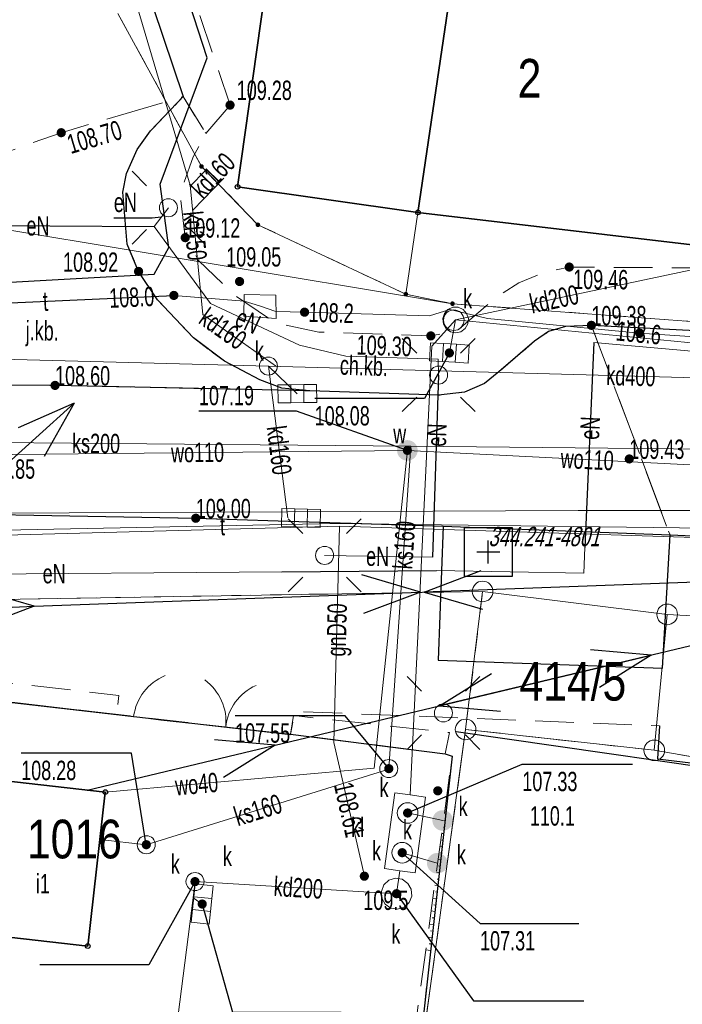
# Model space of a CAD drawing. Header units: inches. Extents: x 6497603 to 6502483, y 5925790 to 5934357.
# Tile 172 of 256: x 6501380 to 6501406, y 5926021 to 5926059. Entities that reach past the tile are written whole.
import ezdxf
from ezdxf.enums import TextEntityAlignment as Align

# ---------------------------------------------------------------- set-up
doc = ezdxf.new("R2010")
doc.units = ezdxf.units.IN
doc.header["$MEASUREMENT"] = 0
for name, pattern in [('1.5_0.75', [2.25, 1.5, -0.75]), ('2.25_0.75', [3, 2.25, -0.75]), ('219-1000', [0, 0]), ('egkk-1000', [3, 2.25, -0.75]), ('egug-1000', [1.5, 0.75, -0.75]), ('otob_1000', [0, 0]), ('otof_1000', [0, 0]), ('suep_nn_1000', [0, 0])]:
    doc.linetypes.add(name, pattern=pattern)
for name, color, linetype in [('000 Inne (niezydentyfikowane)', 7, 'Continuous'), ('202-punkt graniczny', 7, 'Continuous'), ('203-punkt graniczny', 7, 'Continuous'), ('211-numer działki ewidencyjnej', 7, 'Continuous'), ('217-kontur klasyfikacyjny', 7, 'Continuous'), ('218-kontur użytku gruntowego', 7, 'Continuous'), ('219-działka ewidencyjna', 7, 'Continuous'), ('312-budynek ewidencyjny', 7, 'Continuous'), ('312-oznaczenie budynku ewidencyjnego', 7, 'Continuous'), ('312-oznaczenie budynku ewidencyjnego-Atr117', 7, 'Continuous'), ('brama', 7, 'Continuous'), ('chodnik', 7, 'Continuous'), ('chodnik-Atr17', 7, 'Continuous'), ('furtka', 7, 'Continuous'), ('jezdnia', 7, 'Continuous'), ('jezdnia-Atr17', 7, 'Continuous'), ('kanalizacyjne urządzenie techniczne', 7, 'Continuous'), ('kanalizacyjne urządzenie techniczne-Atr17', 7, 'Continuous'), ('komora podziemna', 7, 'Continuous'), ('kratka ściekowa', 7, 'Continuous'), ('krawężnik', 7, 'Continuous'), ('latarnia', 7, 'Continuous'), ('obudowa ochronna przewodu', 7, 'Continuous'), ('ogrodzenie trwałe', 7, 'Continuous'), ('osadnik  szambo', 7, 'Continuous'), ('osadnik  szambo-Atr17', 7, 'Continuous'), ('pikieta naturalna', 7, 'Continuous'), ('pikieta naturalna-Atr2', 7, 'Continuous'), ('pikieta sztuczna', 7, 'Continuous'), ('pikieta sztuczna-Atr2', 7, 'Continuous'), ('przewód elektroenergetyczny niskiego napięcia', 7, 'Continuous'), ('przewód elektroenergetyczny podziemny', 7, 'Continuous'), ('przewód elektroenergetyczny podziemny-Atr1', 7, 'Continuous'), ('przewód gazowy', 7, 'Continuous'), ('przewód gazowy-Atr1', 7, 'Continuous'), ('przewód kanalizacyjny', 7, 'Continuous'), ('przewód kanalizacyjny-Atr1', 7, 'Continuous'), ('przewód telekomunikacyjny podziemny', 7, 'Continuous'), ('przewód telekomunikacyjny podziemny-Atr1', 7, 'Continuous'), ('przewód wodociągowy', 7, 'Continuous'), ('przewód wodociągowy-Atr1', 7, 'Continuous'), ('Punkt budynku', 7, 'Continuous'), ('rzędna', 7, 'Continuous'), ('rzędna-Atr2', 7, 'Continuous'), ('rzędna-Atr3', 7, 'Continuous'), ('skarpa nieumocniona', 7, 'Continuous'), ('studnia kanalizacyjna', 7, 'Continuous'), ('studnia kanalizacyjna-Atr17', 7, 'Continuous'), ('Szczegółowa osnowa geodezyjna pozioma', 7, 'Continuous'), ('Szczegółowa osnowa geodezyjna pozioma-Atr103', 7, 'Continuous'), ('trawnik', 7, 'Continuous'), ('właz do komory lub kanału - okrągły', 7, 'Continuous'), ('właz do komory lub kanału - okrągły-Atr17', 7, 'Continuous'), ('zasuwa lub zawór', 7, 'Continuous'), ('zasuwa lub zawór-Atr17', 7, 'Continuous')]:
    doc.layers.add(name, color=color, linetype=linetype)
doc.styles.get("Standard").update_dxf_attribs({"font": 'arial.ttf'})
doc.linetypes.add('902-1000', pattern='A,5,0,[1,ksztalty.shx,S=1,R=0,X=0,Y=0],5', length=10)

# ---------------------------------------------------------------- blocks, each defined once
blk = doc.blocks.new('202')
at = {"color": 0, "linetype": 'Continuous', "lineweight": 0}
blk.add_circle((0, 0), 0.4, dxfattribs=at)
blk = doc.blocks.new('203')
at = {"linetype": 'Continuous', "lineweight": 0}
h = blk.add_hatch(color=0, dxfattribs=at)
edge = h.paths.add_edge_path()
edge.add_arc((0, 0), 0.09, 0, 360)
blk = doc.blocks.new('PUNKTBUD')
at = {"color": 0}
blk.add_circle((0, 0), 0.09, dxfattribs=at)
blk = doc.blocks.new('OSSP')
at = {"color": 0}
for p, q in [((-0.939, 0.938), (-0.939, -0.938)), ((-0.939, 0.938), (-0.939, -0.938)), ((0.936, 0.938), (-0.939, 0.938)), ((0.936, 0.938), (-0.939, 0.938)), ((0.936, -0.938), (0.936, 0.938)), ((0.936, -0.938), (0.936, 0.938)), ((0, -0.45), (0, 0.45)), ((0, -0.45), (0, 0.45)), ((0.45, 0), (-0.45, 0)), ((0.45, 0), (-0.45, 0)), ((-0.939, -0.938), (0.936, -0.938)), ((-0.939, -0.938), (0.936, -0.938))]:
    blk.add_line(p, q, dxfattribs=at)
blk = doc.blocks.new('PW01')
at = {"linetype": 'Continuous', "lineweight": 13}
h = blk.add_hatch(color=0, dxfattribs=at)
edge = h.paths.add_edge_path()
edge.add_arc((0, 0), 0.18, 0, 360)
blk = doc.blocks.new('US15')
at = {"color": 0, "linetype": 'Continuous', "lineweight": 13}
blk.add_circle((0, 0), 0.35, dxfattribs=at)
blk = doc.blocks.new('US22')
at = {"color": 0, "linetype": 'Continuous', "lineweight": 0}
blk.add_circle((0, 0), 0.4, dxfattribs=at)
blk = doc.blocks.new('US25')
at = {"linetype": 'Continuous', "lineweight": 13}
h = blk.add_hatch(color=0, dxfattribs=at)
edge = h.paths.add_edge_path()
edge.add_arc((0, 0), 0.4, 0, 360)
blk = doc.blocks.new('US05')
at = {"color": 0, "linetype": 'Continuous', "lineweight": 13}
for p, q in [((-0.75, -0.35), (-0.75, 0.35)), ((-0.75, 0.35), (-0.25, 0.35)), ((-0.25, -0.35), (-0.25, 0.35)), ((-0.25, 0.35), (0.25, 0.35)), ((0.25, -0.35), (0.25, 0.35)), ((0.25, 0.35), (0.75, 0.35)), ((0.75, -0.35), (0.75, 0.35)), ((-0.75, -0.35), (-0.25, -0.35)), ((-0.25, -0.35), (0.25, -0.35)), ((0.25, -0.35), (0.75, -0.35))]:
    blk.add_line(p, q, dxfattribs=at)
blk = doc.blocks.new('SM01')
at = {"color": 0, "linetype": 'Continuous', "lineweight": 13}
for p, q in [((-0.848, 0.848), (-1.414, 1.414)), ((0.849, 0.848), (1.414, 1.414)), ((-0.848, -0.849), (-1.414, -1.414)), ((0.849, -0.849), (1.414, -1.414))]:
    blk.add_line(p, q, dxfattribs=at)
blk.add_circle((0, 0), 0.35, dxfattribs=at)
blk = doc.blocks.new('OK04')
at = {"color": 0, "linetype": 'Continuous', "lineweight": 0}
blk.add_arc((2, 0), 2, 120, 180, dxfattribs=at)
blk = doc.blocks.new('OK02')
at = {"color": 0, "linetype": 'Continuous', "lineweight": 0}
for centre, start, end in [((-2, 0), 0, 60), ((2, 0), 120, 180)]:
    blk.add_arc(centre, 2, start, end, dxfattribs=at)
blk = doc.blocks.new('SUEP1')
at = {"color": 0, "linetype": 'Continuous'}
for p, q in [((7.5, 0), (5.25, 0.75)), ((22.5, 0), (20.25, 0.75)), ((0, 0), (7.5, 0)), ((7.5, 0), (5.25, -0.75)), ((7.5, 0), (22.5, 0)), ((22.5, 0), (20.25, -0.75))]:
    blk.add_line(p, q, dxfattribs=at)

msp = doc.modelspace()

# ---------------------------------------------------------------- linework, layer by layer
at = {"layer": '000 Inne (niezydentyfikowane)', "color": 7, "linetype": 'Continuous', "lineweight": 18, "flags": 128}
for points in [[(6501396.79, 5926030.27), (6501396.78, 5926030.27)], [(6501396.77, 5926030.02), (6501396.76, 5926030.02)], [(6501396.71, 5926029.52), (6501396.7, 5926029.52)], [(6501396.74, 5926029.77), (6501396.71, 5926029.77)], [(6501396.68, 5926029.27), (6501396.65, 5926029.27)], [(6501396.63, 5926028.76), (6501396.58, 5926028.77)], [(6501396.66, 5926029.02), (6501396.63, 5926029.02)], [(6501396.6, 5926028.51), (6501396.57, 5926028.52)], [(6501396.57, 5926028.26), (6501396.51, 5926028.27)], [(6501396.54, 5926028.01), (6501396.51, 5926028.01)], [(6501396.52, 5926027.76), (6501396.44, 5926027.77)], [(6501396.46, 5926027.25), (6501396.37, 5926027.26)], [(6501396.49, 5926027.51), (6501396.45, 5926027.51)], [(6501396.43, 5926027), (6501396.38, 5926027.01)], [(6501396.4, 5926026.75), (6501396.3, 5926026.76)], [(6501396.38, 5926026.5), (6501396.32, 5926026.51)], [(6501396.35, 5926026.25), (6501396.24, 5926026.26)], [(6501396.29, 5926025.74), (6501396.17, 5926025.76)], [(6501396.32, 5926026), (6501396.26, 5926026)], [(6501396.26, 5926025.49), (6501396.2, 5926025.5)], [(6501396.24, 5926025.24), (6501396.1, 5926025.26)], [(6501396.21, 5926024.99), (6501396.14, 5926025)], [(6501396.18, 5926024.74), (6501396.03, 5926024.76)], [(6501396.12, 5926024.24), (6501395.96, 5926024.25)], [(6501396.15, 5926024.49), (6501396.07, 5926024.5)], [(6501396.07, 5926023.73), (6501395.89, 5926023.75)], [(6501396.1, 5926023.98), (6501396.01, 5926023.99)], [(6501396.04, 5926023.48), (6501395.95, 5926023.49)], [(6501396.01, 5926023.23), (6501395.83, 5926023.25)]]:
    msp.add_lwpolyline(points, dxfattribs=at)
at = {"layer": '217-kontur klasyfikacyjny', "color": 3, "linetype": 'egkk-1000', "lineweight": 18, "flags": 128}
for points in [[(6501397.37, 5926031.8), (6501395.23, 5926016.18)], [(6501404.69, 5926030.99), (6501397.37, 5926031.8)], [(6501410.81, 5926029.93), (6501404.69, 5926030.99)]]:
    msp.add_lwpolyline(points, dxfattribs=at)
at = {"layer": '218-kontur użytku gruntowego', "color": 3, "linetype": 'egug-1000', "lineweight": 18, "flags": 128}
for points in [[(6501383.88, 5926059.56), (6501387.12, 5926053.63)], [(6501387.12, 5926053.63), (6501389.31, 5926051.37)], [(6501389.31, 5926051.37), (6501395.05, 5926048.68)], [(6501395.05, 5926048.68), (6501396.86, 5926048.31)], [(6501396.86, 5926048.31), (6501417.12, 5926046.8)], [(6501398.03, 5926037.15), (6501375.39, 5926036.78)], [(6501397.37, 5926031.8), (6501398.03, 5926037.15)], [(6501395.23, 5926016.18), (6501397.37, 5926031.8)], [(6501404.69, 5926030.99), (6501397.37, 5926031.8)], [(6501410.81, 5926029.93), (6501404.69, 5926030.99)]]:
    msp.add_lwpolyline(points, dxfattribs=at)
at = {"layer": '219-działka ewidencyjna', "color": 3, "linetype": '219-1000', "lineweight": 18, "flags": 128}
for points in [[(6501401.74, 5926094.15), (6501395.05, 5926048.68)], [(6501383.88, 5926059.56), (6501387.12, 5926053.63)], [(6501387.12, 5926053.63), (6501389.31, 5926051.37)], [(6501376.96, 5926051.61), (6501396.86, 5926048.31)], [(6501395.05, 5926048.68), (6501389.31, 5926051.37)], [(6501395.05, 5926048.68), (6501396.86, 5926048.31)], [(6501417.12, 5926046.8), (6501396.86, 5926048.31)], [(6501398.03, 5926037.15), (6501375.39, 5926036.78)], [(6501398.03, 5926037.15), (6501397.37, 5926031.8)], [(6501405.19, 5926036.26), (6501398.03, 5926037.15)], [(6501405.19, 5926036.26), (6501404.69, 5926030.99)], [(6501405.19, 5926036.26), (6501411.54, 5926035.92)], [(6501397.37, 5926031.8), (6501389.07, 5925971.09)], [(6501404.69, 5926030.99), (6501397.37, 5926031.8)], [(6501404.69, 5926030.99), (6501410.81, 5926029.93)]]:
    msp.add_lwpolyline(points, dxfattribs=at)
at = {"layer": '312-budynek ewidencyjny', "color": 7, "linetype": 'Continuous', "lineweight": 35, "flags": 128}
for points in [[(6501388.52, 5926052.84), (6501391.97, 5926077.31)], [(6501399.12, 5926076.3), (6501395.52, 5926051.85)], [(6501395.52, 5926051.85), (6501399.12, 5926076.3)], [(6501395.52, 5926051.85), (6501388.52, 5926052.84)], [(6501406.38, 5926050.56), (6501395.52, 5926051.85)], [(6501379.41, 5926029.82), (6501383.39, 5926029.37)], [(6501383.39, 5926029.37), (6501382.71, 5926023.4)], [(6501382.71, 5926023.4), (6501378.73, 5926023.85)]]:
    msp.add_lwpolyline(points, dxfattribs=at)
at = {"layer": 'brama', "color": 7, "linetype": 'otob_1000', "lineweight": 18, "flags": 128}
for points in [[(6501385.55, 5926032.16), (6501390.57, 5926031.62)], [(6501410.67, 5926029.75), (6501404.74, 5926030.6)]]:
    msp.add_lwpolyline(points, dxfattribs=at)
at = {"layer": 'chodnik', "color": 7, "linetype": '1.5_0.75', "lineweight": 18, "flags": 128}
for points in [[(6501388.23, 5926056.01), (6501387.29, 5926054.91), (6501386.41, 5926056.34), (6501382.13, 5926069.05), (6501373.3, 5926095.29), (6501369.6, 5926095.87), (6501369.27, 5926096.82), (6501369.54, 5926097.49), (6501370.28, 5926098.56), (6501380.13, 5926096.84), (6501380.63, 5926096.53), (6501377.47, 5926094.79), (6501376.47, 5926094.63), (6501375.8, 5926093.95), (6501375.7, 5926093.21), (6501380.32, 5926079.5), (6501380.77, 5926078.17)], [(6501386.41, 5926056.34), (6501387.29, 5926054.91), (6501386.8, 5926054.01), (6501386.29, 5926052.59), (6501386.49, 5926050.87), (6501387.01, 5926049.99), (6501388.42, 5926048.62), (6501389.96, 5926047.58), (6501391.67, 5926047.21), (6501396.02, 5926047.06), (6501397.05, 5926047.27), (6501398.61, 5926048.59), (6501399.44, 5926049.12), (6501400.39, 5926049.51), (6501401.39, 5926049.73), (6501411.65, 5926049.66), (6501434.76, 5926047.89), (6501448.78, 5926045.87), (6501454.72, 5926044.94), (6501455.59, 5926042.96), (6501447.98, 5926043.79), (6501439.02, 5926044.64), (6501422.08, 5926045.91), (6501421.14, 5926046.29), (6501420.44, 5926046.53), (6501402.25, 5926047.47), (6501401.24, 5926047.42), (6501400.59, 5926047.23), (6501400.04, 5926046.85), (6501398.66, 5926045.67), (6501398.1, 5926045.22), (6501397.32, 5926044.88), (6501396.32, 5926044.76), (6501391.33, 5926044.93), (6501390.24, 5926045.03), (6501389.38, 5926045.36), (6501388.01, 5926046.08), (6501386.81, 5926046.98), (6501385.42, 5926048.46), (6501384.68, 5926049.56), (6501384.24, 5926050.62), (6501384.07, 5926052.63), (6501384.21, 5926053.36), (6501384.62, 5926054.29), (6501385.14, 5926055.01)], [(6501247.25, 5926050.18), (6501263.2, 5926048.84), (6501278.11, 5926047.34), (6501296, 5926045.31), (6501303, 5926044.46), (6501322.88, 5926042.17), (6501330.33, 5926041.36), (6501335.32, 5926040.85), (6501340.29, 5926040.49), (6501343.22, 5926040.32), (6501346.23, 5926040.21), (6501350.24, 5926040.12), (6501352.88, 5926040.08), (6501360.88, 5926040.19), (6501372.91, 5926040.25), (6501386.9, 5926039.99), (6501396.5, 5926039.68), (6501405.3, 5926039.34), (6501412.35, 5926039.04), (6501410.65, 5926037.74), (6501427.21, 5926036.09), (6501441.12, 5926034.7), (6501449.07, 5926033.87), (6501453.69, 5926033.35), (6501453.75, 5926034.06), (6501452.43, 5926035.75), (6501455.42, 5926035.48), (6501460.6, 5926034.87), (6501459.04, 5926033.55), (6501466.48, 5926032.66), (6501465.23, 5926034.3), (6501475.2, 5926033.14), (6501475.13, 5926032.43), (6501475.98, 5926032.29), (6501476.96, 5926031.94), (6501480.24, 5926031), (6501480.88, 5926030.82), (6501482, 5926030.59), (6501499.78, 5926028.37), (6501507.4, 5926027.44), (6501506.15, 5926029.43), (6501514.36, 5926028.5), (6501512.82, 5926026.8), (6501527.38, 5926025.01), (6501527.2, 5926022.88), (6501512.54, 5926024.69), (6501512.47, 5926023.71), (6501505.98, 5926024.34), (6501506.14, 5926025.89), (6501500.03, 5926026.67), (6501499.96, 5926025.66), (6501497.63, 5926025.88), (6501497.71, 5926026.96), (6501481.26, 5926029.02), (6501480.73, 5926029.09), (6501480.24, 5926029.2), (6501476.45, 5926030.36), (6501476.44, 5926030.08), (6501475.02, 5926030.35), (6501475.03, 5926030.82), (6501473.56, 5926030.95), (6501473.31, 5926029.37), (6501466.35, 5926030.09), (6501466.44, 5926030.94), (6501458.57, 5926031.92), (6501457.97, 5926027.02), (6501453.26, 5926027.63), (6501453.65, 5926031.49), (6501453.68, 5926031.75), (6501448.9, 5926032.31), (6501440.84, 5926033.08), (6501427.67, 5926034.36), (6501413.66, 5926035.74), (6501413.65, 5926035.66), (6501411.6, 5926035.82), (6501410.85, 5926029.94), (6501404.82, 5926030.66), (6501404.89, 5926031.94), (6501390.75, 5926032.5), (6501390.58, 5926031.61), (6501376.05, 5926033.27), (6501376.06, 5926037.95), (6501372.7, 5926038), (6501351.36, 5926037.87), (6501351.36, 5926038.32), (6501340.26, 5926038.72), (6501329.38, 5926039.03), (6501323.65, 5926039.37), (6501312.4, 5926040.5), (6501312.43, 5926040.92), (6501302.02, 5926042.46), (6501297.11, 5926043.22), (6501276.95, 5926045.65), (6501264.04, 5926047), (6501249.82, 5926048.37), (6501247.03, 5926048.39)]]:
    msp.add_lwpolyline(points, close=True, dxfattribs=at)
at = {"layer": 'furtka', "color": 7, "linetype": 'otof_1000', "lineweight": 18, "flags": 128}
msp.add_lwpolyline([(6501384.49, 5926032.3), (6501385.55, 5926032.16)], dxfattribs=at)
at = {"layer": 'jezdnia', "color": 7, "linetype": '2.25_0.75', "lineweight": 18, "flags": 128}
for points in [[(6501253.74, 5926055.56), (6501268.4, 5926053.5), (6501270.83, 5926053.13), (6501273.83, 5926052.82), (6501283.52, 5926051.72), (6501289.87, 5926050.98), (6501302.63, 5926049.51), (6501318.53, 5926047.68), (6501325.18, 5926046.9), (6501329.51, 5926046.39), (6501338.51, 5926045.59), (6501343.51, 5926045.32), (6501347.53, 5926045.21), (6501353.5, 5926045.16), (6501359.53, 5926045.15), (6501371.4, 5926045.18), (6501381.44, 5926045.14), (6501391.33, 5926044.93), (6501396.32, 5926044.76), (6501397.32, 5926044.88), (6501398.1, 5926045.22), (6501398.66, 5926045.67), (6501400.04, 5926046.85), (6501400.59, 5926047.23), (6501401.24, 5926047.42), (6501402.25, 5926047.47), (6501405.3, 5926039.34), (6501396.5, 5926039.68), (6501386.9, 5926039.99), (6501372.91, 5926040.25), (6501360.88, 5926040.19), (6501352.88, 5926040.08), (6501350.24, 5926040.12), (6501346.23, 5926040.21), (6501343.22, 5926040.32), (6501340.29, 5926040.49), (6501335.32, 5926040.85), (6501330.33, 5926041.36), (6501322.88, 5926042.17), (6501303, 5926044.46), (6501296, 5926045.31), (6501278.11, 5926047.34), (6501263.2, 5926048.84), (6501247.25, 5926050.18), (6501247.32, 5926053.12), (6501247.78, 5926056.32)], [(6501377.77, 5926053.55), (6501381.68, 5926054.94), (6501386.41, 5926056.34), (6501385.14, 5926055.01), (6501384.62, 5926054.29), (6501384.21, 5926053.36), (6501384.07, 5926052.63), (6501384.24, 5926050.62), (6501384.68, 5926049.56), (6501385.42, 5926048.46), (6501386.81, 5926046.98), (6501388.01, 5926046.08), (6501389.38, 5926045.36), (6501390.24, 5926045.03), (6501391.33, 5926044.93), (6501381.44, 5926045.14), (6501371.4, 5926045.18), (6501372.31, 5926045.29), (6501373.35, 5926045.62), (6501374.19, 5926045.95), (6501374.92, 5926046.38), (6501375.74, 5926046.99), (6501376.49, 5926047.87), (6501377.04, 5926048.76), (6501377.45, 5926049.69), (6501377.76, 5926050.67), (6501377.83, 5926051.72), (6501377.84, 5926052.68)], [(6501420.44, 5926046.53), (6501421.14, 5926046.29), (6501422.08, 5926045.91), (6501439.02, 5926044.64), (6501447.98, 5926043.79), (6501455.59, 5926042.96), (6501474.4, 5926040.67), (6501475.09, 5926040.47), (6501475.46, 5926040.19), (6501475.74, 5926039.79), (6501476.14, 5926038.86), (6501476.44, 5926038.42), (6501476.88, 5926038.07), (6501477.38, 5926037.87), (6501478.23, 5926037.78), (6501477.95, 5926035.47), (6501477.57, 5926032.83), (6501475.2, 5926033.14), (6501465.23, 5926034.3), (6501460.6, 5926034.87), (6501455.42, 5926035.48), (6501452.43, 5926035.75), (6501437.53, 5926037.21), (6501430.04, 5926037.84), (6501423.05, 5926038.37), (6501417.08, 5926038.76), (6501412.35, 5926039.04), (6501405.3, 5926039.34), (6501402.25, 5926047.47)]]:
    msp.add_lwpolyline(points, close=True, dxfattribs=at)
at = {"layer": 'komora podziemna', "color": 30, "linetype": 'Continuous', "lineweight": 18, "flags": 128}
msp.add_lwpolyline([(6501388.78, 5926048.66), (6501390, 5926048.64), (6501390.02, 5926047.74), (6501388.76, 5926047.82)], close=True, dxfattribs=at)
at = {"layer": 'komora podziemna', "color": 34, "linetype": 'Continuous', "lineweight": 18, "flags": 128}
msp.add_lwpolyline([(6501396.61, 5926047.34), (6501396.51, 5926047.52), (6501396.48, 5926047.73), (6501396.55, 5926047.93), (6501396.68, 5926048.08), (6501396.87, 5926048.17), (6501397.08, 5926048.17), (6501397.27, 5926048.09), (6501397.41, 5926047.93), (6501397.48, 5926047.74), (6501397.46, 5926047.53), (6501397.35, 5926047.35), (6501397.19, 5926047.22), (6501396.98, 5926047.18), (6501396.78, 5926047.22)], close=True, dxfattribs=at)
at = {"layer": 'krawężnik', "color": 7, "linetype": 'Continuous', "lineweight": 25, "flags": 128}
for points in [[(6501374.7, 5926100.07), (6501373.13, 5926100.32), (6501371.39, 5926099.72), (6501370.28, 5926098.56), (6501369.54, 5926097.49), (6501369.27, 5926096.82), (6501369.6, 5926095.87), (6501373.3, 5926095.29), (6501382.13, 5926069.05), (6501386.41, 5926056.34)], [(6501391.33, 5926044.93), (6501390.24, 5926045.03), (6501389.38, 5926045.36), (6501388.01, 5926046.08), (6501386.81, 5926046.98), (6501385.42, 5926048.46), (6501384.68, 5926049.56), (6501384.24, 5926050.62), (6501384.07, 5926052.63), (6501384.21, 5926053.36), (6501384.62, 5926054.29), (6501385.14, 5926055.01), (6501386.41, 5926056.34)], [(6501420.44, 5926046.53), (6501402.25, 5926047.47), (6501401.24, 5926047.42), (6501400.59, 5926047.23), (6501400.04, 5926046.85), (6501398.66, 5926045.67), (6501398.1, 5926045.22), (6501397.32, 5926044.88), (6501396.32, 5926044.76), (6501391.33, 5926044.93), (6501381.44, 5926045.14), (6501371.4, 5926045.18), (6501359.53, 5926045.15), (6501353.5, 5926045.16), (6501347.53, 5926045.21), (6501343.51, 5926045.32), (6501338.51, 5926045.59), (6501329.51, 5926046.39), (6501325.18, 5926046.9), (6501318.53, 5926047.68), (6501302.63, 5926049.51)], [(6501303, 5926044.46), (6501322.88, 5926042.17), (6501330.33, 5926041.36), (6501335.32, 5926040.85), (6501340.29, 5926040.49), (6501343.22, 5926040.32), (6501346.23, 5926040.21), (6501350.24, 5926040.12), (6501352.88, 5926040.08), (6501360.88, 5926040.19), (6501372.91, 5926040.25), (6501386.9, 5926039.99), (6501396.5, 5926039.68), (6501405.3, 5926039.34), (6501412.35, 5926039.04), (6501417.08, 5926038.76), (6501423.05, 5926038.37), (6501430.04, 5926037.84), (6501437.53, 5926037.21), (6501452.43, 5926035.75), (6501455.42, 5926035.48), (6501460.6, 5926034.87), (6501465.23, 5926034.3), (6501475.2, 5926033.14)], [(6501396.5, 5926039.68), (6501396.3, 5926034.49), (6501405.01, 5926034.17), (6501405.3, 5926039.34)], [(6501376.06, 5926037.95), (6501376.05, 5926033.27), (6501390.58, 5926031.61)], [(6501404.89, 5926031.94), (6501404.82, 5926030.66), (6501410.85, 5926029.94), (6501411.6, 5926035.82), (6501413.65, 5926035.66)]]:
    msp.add_lwpolyline(points, dxfattribs=at)
at = {"layer": 'obudowa ochronna przewodu', "color": 7, "linetype": 'Continuous', "lineweight": 25, "flags": 128}
for points in [[(6501375.74, 5926048.93), (6501385.28, 5926049.45), (6501385.86, 5926050.49), (6501385.52, 5926052.95), (6501387.34, 5926057.84), (6501381.25, 5926076.59), (6501379.7, 5926078.8), (6501375.25, 5926093.32), (6501370.99, 5926097.97), (6501360.79, 5926099.15), (6501359.27, 5926100.69)], [(6501377.18, 5926051.35), (6501385.28, 5926051.3)], [(6501376.53, 5926048.2), (6501386.05, 5926048.63)], [(6501402.34, 5926046.8), (6501401.99, 5926038.86)], [(6501396.32, 5926045.54), (6501396.09, 5926038.48)], [(6501390.24, 5926037.91), (6501396.24, 5926037.96)]]:
    msp.add_lwpolyline(points, dxfattribs=at)
at = {"layer": 'ogrodzenie trwałe', "color": 7, "linetype": '902-1000', "lineweight": 25, "flags": 128}
for points in [[(6501397, 5926031.72), (6501410.67, 5926029.75), (6501411.35, 5926035.57)], [(6501374.56, 5926022.85), (6501374.88, 5926025.07), (6501375.81, 5926033.32), (6501383.83, 5926032.38), (6501384.49, 5926032.3)], [(6501390.57, 5926031.62), (6501396.58, 5926030.85), (6501396.85, 5926030.77), (6501395.23, 5926016.18)]]:
    msp.add_lwpolyline(points, dxfattribs=at)
at = {"layer": 'osadnik  szambo', "color": 34, "linetype": 'Continuous', "lineweight": 18, "flags": 128}
msp.add_lwpolyline([(6501394.62, 5926029.34), (6501395.22, 5926029.26), (6501395.81, 5926029.17), (6501395.41, 5926026.24), (6501394.82, 5926026.32), (6501394.22, 5926026.41)], close=True, dxfattribs=at)
at = {"layer": 'przewód elektroenergetyczny niskiego napięcia', "color": 1, "linetype": 'suep_nn_1000', "lineweight": 18, "flags": 128}
for points in [[(6501418.24, 5926037.95), (6501373.14, 5926036.3)], [(6501418.24, 5926037.95), (6501382.69, 5926029.45)]]:
    msp.add_lwpolyline(points, dxfattribs=at)
at = {"layer": 'przewód elektroenergetyczny podziemny', "color": 1, "linetype": 'Continuous', "lineweight": 18, "flags": 128}
for points in [[(6501385.28, 5926051.3), (6501385.84, 5926052.03)], [(6501373.14, 5926036.3), (6501373.47, 5926037.96), (6501373.3, 5926047.31), (6501373.33, 5926048.42), (6501373.61, 5926049.02), (6501377.18, 5926051.35), (6501385.28, 5926051.3), (6501387.47, 5926048.32), (6501390.92, 5926046.7), (6501392.72, 5926046.28), (6501396.31, 5926046.16), (6501396.32, 5926045.54), (6501396.09, 5926038.48), (6501391.9, 5926038.55)], [(6501479.39, 5926038.73), (6501463.71, 5926040.67), (6501439.63, 5926043.56), (6501437.64, 5926043.8), (6501435.65, 5926043.98), (6501420.23, 5926045.39), (6501413.25, 5926045.93), (6501406.29, 5926046.46), (6501402.34, 5926046.8), (6501401.99, 5926038.86), (6501401.95, 5926037.86), (6501396.24, 5926037.96), (6501390.24, 5926037.91), (6501376.99, 5926037.81), (6501376.49, 5926037.81), (6501375.99, 5926037.81), (6501372.41, 5926037.79), (6501371.77, 5926036.11), (6501372.64, 5926035.88), (6501373.14, 5926036.3)]]:
    msp.add_lwpolyline(points, dxfattribs=at)
at = {"layer": 'przewód elektroenergetyczny podziemny-Atr1', "color": 1, "flags": 128}
msp.add_lwpolyline([(6501385.56, 5926051.67), (6501385.21, 5926051.63), (6501383.722, 5926051.63)], dxfattribs=at)
at = {"layer": 'przewód gazowy', "color": 40, "linetype": 'Continuous', "lineweight": 18, "flags": 128}
for points in [[(6501226.83, 5926058.31), (6501237.39, 5926057.1), (6501242.05, 5926056.57), (6501253.21, 5926055.29), (6501271.41, 5926053.42), (6501300.36, 5926049.47), (6501304.74, 5926048.72), (6501319.82, 5926047.3), (6501328.49, 5926046.57), (6501348.64, 5926045.34), (6501357.32, 5926045), (6501357.1, 5926039.26), (6501370.86, 5926039.1), (6501392.47, 5926039.68), (6501413.55, 5926039.01), (6501420.01, 5926038.6), (6501453.34, 5926034.79), (6501476.82, 5926032.96)], [(6501392.47, 5926039.68), (6501392.26, 5926031.29), (6501393.44, 5926026.11)]]:
    msp.add_lwpolyline(points, dxfattribs=at)
at = {"layer": 'przewód kanalizacyjny', "color": 34, "linetype": 'Continuous', "lineweight": 18, "flags": 128}
for points in [[(6501386.68, 5926052.9), (6501380.85, 5926072.57)], [(6501224.04, 5926054.21), (6501247.45, 5926052.3), (6501253.93, 5926051.78), (6501283.04, 5926049.44), (6501299.54, 5926047.61), (6501302.72, 5926047.26), (6501319.57, 5926045.39), (6501325.38, 5926044.75), (6501338.44, 5926043.3), (6501350.84, 5926043.19), (6501362.54, 5926043.08), (6501367.44, 5926043.03), (6501395.24, 5926042.78), (6501406.71, 5926042.67), (6501414.47, 5926041.91), (6501442.29, 5926039.21), (6501465.79, 5926036.92)], [(6501387.99, 5926053.18), (6501386.78, 5926051.93)], [(6501387.18, 5926047.89), (6501386.68, 5926052.9)], [(6501407.43, 5926049.89), (6501396.98, 5926047.68)], [(6501387.18, 5926047.89), (6501390.03, 5926045.88)], [(6501396.98, 5926047.68), (6501396.06, 5926046.66), (6501395.22, 5926029.26)], [(6501396.98, 5926047.68), (6501396.74, 5926046.4)], [(6501463.79, 5926041.17), (6501396.98, 5926047.68)], [(6501346.33, 5926047.02), (6501389.72, 5926045.89)], [(6501389.72, 5926045.89), (6501390.47, 5926040.01)], [(6501389.72, 5926045.89), (6501390.84, 5926044.82)], [(6501389.72, 5926045.89), (6501414.84, 5926045.2)], [(6501394.39, 5926030.28), (6501395.24, 5926042.78)], [(6501394.39, 5926030.26), (6501384.98, 5926027.33)], [(6501396.48, 5926028.27), (6501395.12, 5926028.56)], [(6501384.98, 5926027.33), (6501383.18, 5926027.53)], [(6501396.27, 5926026.61), (6501394.91, 5926027.02)], [(6501394.82, 5926026.32), (6501394.69, 5926025.43)], [(6501394.69, 5926025.43), (6501386.87, 5926025.9), (6501386.8, 5926025.27)], [(6501386.8, 5926025.27), (6501385.63, 5926016.2)], [(6501387.15, 5926025.03), (6501386.8, 5926025.27)]]:
    msp.add_lwpolyline(points, dxfattribs=at)
at = {"layer": 'przewód telekomunikacyjny podziemny', "color": 30, "linetype": 'Continuous', "lineweight": 18, "flags": 128}
for points in [[(6501308.14, 5926042.61), (6501318.23, 5926041.53), (6501329.88, 5926040.65), (6501344.04, 5926039.72), (6501353.96, 5926039.55), (6501355.74, 5926047.85), (6501361.59, 5926047.97), (6501365.09, 5926047.73), (6501376.53, 5926048.2), (6501386.05, 5926048.63), (6501388.78, 5926048.41), (6501389.37, 5926048.22), (6501390.01, 5926048.01), (6501391.12, 5926047.98), (6501395.97, 5926047.84), (6501396.76, 5926048.09), (6501398.22, 5926047.73), (6501404.12, 5926047.17), (6501411.75, 5926046.66)], [(6501494.7, 5926030.43), (6501479.99, 5926031.91), (6501453.4, 5926035.27), (6501452.7, 5926032.04), (6501411.52, 5926036.41), (6501411.83, 5926039.54), (6501392.33, 5926039.79), (6501376.23, 5926039.46)]]:
    msp.add_lwpolyline(points, dxfattribs=at)
at = {"layer": 'przewód wodociągowy', "color": 5, "linetype": 'Continuous', "lineweight": 18, "flags": 128}
for points in [[(6501395.11, 5926042.62), (6501368.26, 5926042.35), (6501362.95, 5926042.5), (6501351.3, 5926042.66), (6501338.29, 5926042.66), (6501326, 5926044.02), (6501318.9, 5926044.79), (6501302.11, 5926046.77), (6501299.47, 5926047.15), (6501283.81, 5926049.13), (6501262.04, 5926051.29), (6501246.41, 5926052.48), (6501242.34, 5926052.68), (6501224, 5926053.56), (6501222.56, 5926053.91)], [(6501221.47, 5926050.28), (6501243.38, 5926050.49), (6501269.69, 5926049.5), (6501273.38, 5926049.22), (6501303.02, 5926044.19), (6501356.59, 5926040.08), (6501401.74, 5926040.29), (6501416.39, 5926040.29), (6501459.88, 5926035.4), (6501484.3, 5926032.65)], [(6501395.11, 5926042.62), (6501393.82, 5926030.3), (6501383.39, 5926029.37)], [(6501395.11, 5926042.62), (6501406.6, 5926042.04), (6501414.73, 5926041.94), (6501460.43, 5926037.3), (6501474.93, 5926035.47), (6501490.16, 5926033.67), (6501517.91, 5926030.24), (6501551.44, 5926026.11), (6501588.35, 5926021.76), (6501605.17, 5926019.68), (6501619.96, 5926017.54), (6501661.6, 5926016.23)]]:
    msp.add_lwpolyline(points, dxfattribs=at)
at = {"layer": 'rzędna-Atr2', "color": 7, "flags": 128}
for points in [[(6501396.74, 5926046.4), (6501395.78, 5926044.63), (6501391.513, 5926044.63)], [(6501395.11, 5926042.62), (6501390.81, 5926044.14), (6501387.022, 5926044.14)], [(6501394.39, 5926030.28), (6501392.7, 5926032.33), (6501388.425, 5926032.33)], [(6501384.98, 5926027.33), (6501384.4, 5926030.88), (6501380.125, 5926030.88)], [(6501395.12, 5926028.56), (6501399.57, 5926030.45), (6501403.845, 5926030.45)], [(6501394.91, 5926027.02), (6501397.93, 5926024.27), (6501401.766, 5926024.27)], [(6501386.87, 5926025.9), (6501385.08, 5926022.67), (6501380.853, 5926022.67)], [(6501394.69, 5926025.43), (6501397.67, 5926021.27), (6501401.953, 5926021.27)], [(6501387.15, 5926025.03), (6501388.32, 5926020.84), (6501392.539, 5926020.84)]]:
    msp.add_lwpolyline(points, dxfattribs=at)
at = {"layer": 'skarpa nieumocniona', "color": 7, "linetype": '1.5_0.75', "lineweight": 18, "flags": 128}
msp.add_lwpolyline([(6501396.85, 5926030.77), (6501395.23, 5926016.18), (6501392.31, 5925994.82), (6501391.94, 5925992.03), (6501389.07, 5925971.09), (6501388.84, 5925968.11), (6501387.42, 5925957.21), (6501385.42, 5925957.47), (6501389.9, 5925990.57), (6501391.68, 5925992.84)], close=True, dxfattribs=at)
msp.add_lwpolyline([(6501396.85, 5926030.77), (6501395.23, 5926016.18), (6501392.31, 5925994.82), (6501391.94, 5925992.03), (6501389.07, 5925971.09), (6501388.84, 5925968.11), (6501387.42, 5925957.21), (6501385.42, 5925957.47), (6501389.9, 5925990.57), (6501391.68, 5925992.84)], close=True, dxfattribs=at)
at = {"layer": 'studnia kanalizacyjna', "color": 34, "linetype": 'Continuous', "lineweight": 18, "flags": 128}
msp.add_lwpolyline([(6501394.25, 5926025.03), (6501394.12, 5926025.26), (6501394.1, 5926025.52), (6501394.2, 5926025.77), (6501394.39, 5926025.95), (6501394.65, 5926026.03), (6501394.91, 5926025.99), (6501395.13, 5926025.83), (6501395.26, 5926025.6), (6501395.28, 5926025.34), (6501395.18, 5926025.09), (6501394.99, 5926024.91), (6501394.73, 5926024.83), (6501394.47, 5926024.87)], close=True, dxfattribs=at)
at = {"layer": 'trawnik', "color": 7, "linetype": '1.5_0.75', "lineweight": 18, "flags": 128}
for points in [[(6501383.83, 5926032.38), (6501375.81, 5926033.32), (6501375.86, 5926034.03), (6501383.92, 5926033.12)], [(6501390.57, 5926031.62), (6501390.69, 5926032.34), (6501396.74, 5926031.68), (6501396.58, 5926030.85)]]:
    msp.add_lwpolyline(points, close=True, dxfattribs=at)

# ---------------------------------------------------------------- block references
at = {"layer": '202-punkt graniczny', "color": 7, "linetype": 'Continuous', "lineweight": 18}
for p in [(6501398.03, 5926037.15), (6501405.19, 5926036.26), (6501397.37, 5926031.8), (6501404.69, 5926030.99)]:
    msp.add_blockref('202', p, dxfattribs=at)
at = {"layer": '203-punkt graniczny', "color": 7, "linetype": 'Continuous', "lineweight": 18}
for p in [(6501387.12, 5926053.63), (6501389.31, 5926051.37), (6501396.86, 5926048.31)]:
    msp.add_blockref('203', p, dxfattribs=at)
at = {"layer": '203-punkt graniczny', "color": 3, "linetype": 'Continuous', "lineweight": 18}
msp.add_blockref('203', (6501395.05, 5926048.68), dxfattribs=at)
at = {"layer": 'brama', "color": 7, "linetype": 'Continuous', "lineweight": 18, "rotation": 353.8600000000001}
msp.add_blockref('OK02', (6501388.06, 5926031.89), dxfattribs=at)
at = {"layer": 'furtka', "color": 7, "linetype": 'Continuous', "lineweight": 18, "rotation": 352.4760000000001}
msp.add_blockref('OK04', (6501384.49, 5926032.3), dxfattribs=at)
at = {"layer": 'kanalizacyjne urządzenie techniczne', "color": 34, "linetype": 'Continuous', "lineweight": 18}
for p in [(6501396.48, 5926028.27), (6501396.27, 5926026.61)]:
    msp.add_blockref('US25', p, dxfattribs=at)
at = {"layer": 'kratka ściekowa', "color": 34, "linetype": 'Continuous', "lineweight": 18}
for p, rotation in [((6501396.74, 5926046.4), 356.71), ((6501390.84, 5926044.82), 0.424), ((6501390.98, 5926040), 358.4520000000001), ((6501387.15, 5926025.03), 84.053)]:
    msp.add_blockref('US05', p, dxfattribs=dict(at, rotation=rotation))
at = {"layer": 'latarnia', "color": 7, "linetype": 'Continuous', "lineweight": 18}
for p in [(6501385.84, 5926052.03), (6501396.32, 5926045.54), (6501391.9, 5926038.55), (6501396.51, 5926032.44)]:
    msp.add_blockref('SM01', p, dxfattribs=at)
at = {"layer": 'pikieta naturalna', "color": 7, "linetype": 'Continuous', "lineweight": 13}
for p in [(6501396.29, 5926029.42), (6501393.44, 5926026.11)]:
    msp.add_blockref('PW01', p, dxfattribs=at)
at = {"layer": 'pikieta sztuczna', "color": 7, "linetype": 'Continuous', "lineweight": 13}
for p in [(6501388.23, 5926056.01), (6501381.68, 5926054.94), (6501386.49, 5926050.87), (6501384.68, 5926049.56), (6501401.39, 5926049.73), (6501388.6, 5926049.17), (6501402.25, 5926047.47), (6501396.02, 5926047.06), (6501381.44, 5926045.14), (6501403.72, 5926042.29), (6501386.9, 5926039.99)]:
    msp.add_blockref('PW01', p, dxfattribs=at)
at = {"layer": 'przewód elektroenergetyczny niskiego napięcia', "color": 1, "linetype": 'Continuous', "lineweight": 18}
for p, rotation in [((6501365.47, 5926029.39), 42.016), ((6501418.24, 5926037.95), 182.0949999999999), ((6501418.24, 5926037.95), 193.447), ((6501373.14, 5926036.3), 2.095), ((6501382.69, 5926029.45), 13.447)]:
    msp.add_blockref('SUEP1', p, dxfattribs=dict(at, rotation=rotation))
at = {"layer": 'Punkt budynku', "color": 5, "linetype": 'Continuous', "lineweight": 13}
for p in [(6501388.52, 5926052.84), (6501395.52, 5926051.85), (6501383.39, 5926029.37), (6501382.71, 5926023.4)]:
    msp.add_blockref('PUNKTBUD', p, dxfattribs=at)
at = {"layer": 'rzędna', "color": 30, "linetype": 'Continuous', "lineweight": 18}
for p in [(6501386.05, 5926048.63), (6501391.12, 5926047.98), (6501404.12, 5926047.17)]:
    msp.add_blockref('PW01', p, dxfattribs=at)
at = {"layer": 'rzędna', "color": 34, "linetype": 'Continuous', "lineweight": 18}
for p in [(6501396.74, 5926046.4), (6501394.39, 5926030.28), (6501395.12, 5926028.56), (6501384.98, 5926027.33), (6501394.91, 5926027.02), (6501386.87, 5926025.9), (6501394.69, 5926025.43), (6501387.15, 5926025.03)]:
    msp.add_blockref('PW01', p, dxfattribs=at)
at = {"layer": 'rzędna', "color": 5, "linetype": 'Continuous', "lineweight": 18}
msp.add_blockref('PW01', (6501395.11, 5926042.62), dxfattribs=at)
at = {"layer": 'rzędna', "color": 40, "linetype": 'Continuous', "lineweight": 18}
msp.add_blockref('PW01', (6501393.44, 5926026.11), dxfattribs=at)
at = {"layer": 'studnia kanalizacyjna', "color": 34, "linetype": 'Continuous', "lineweight": 18}
for p in [(6501389.72, 5926045.89), (6501394.39, 5926030.28), (6501384.98, 5926027.33), (6501386.87, 5926025.9)]:
    msp.add_blockref('US15', p, dxfattribs=at)
at = {"layer": 'Szczegółowa osnowa geodezyjna pozioma', "color": 7, "linetype": 'Continuous', "lineweight": 13}
msp.add_blockref('OSSP', (6501398.25, 5926038.68), dxfattribs=at)
at = {"layer": 'właz do komory lub kanału - okrągły', "color": 7, "linetype": 'Continuous', "lineweight": 18}
for p in [(6501396.91, 5926047.67), (6501395.12, 5926028.56), (6501394.91, 5926027.02)]:
    msp.add_blockref('US22', p, dxfattribs=at)
at = {"layer": 'zasuwa lub zawór', "color": 5, "linetype": 'Continuous', "lineweight": 18}
msp.add_blockref('US25', (6501395.11, 5926042.62), dxfattribs=at)

# ---------------------------------------------------------------- texts
at = {"layer": '211-numer działki ewidencyjnej', "color": 3, "linetype": 'Continuous', "lineweight": 18, "width": 0.79}
msp.add_text('414/5', height=1.5, dxfattribs=at).set_placement((6501399.46, 5926034.42), align=Align.TOP_LEFT)
at = {"layer": '312-oznaczenie budynku ewidencyjnego', "color": 7, "linetype": 'Continuous', "lineweight": 18, "width": 0.79}
for s, p in [('2', (6501399.39, 5926056.3)), ('1016', (6501380.35, 5926026.8))]:
    msp.add_text(s, height=1.5, dxfattribs=at).set_placement(p)
at = {"layer": '312-oznaczenie budynku ewidencyjnego-Atr117', "color": 7, "width": 0.667}
msp.add_text('i1', height=0.75, dxfattribs=at).set_placement((6501380.97, 5926025.82), align=Align.MIDDLE_CENTER)
at = {"layer": 'chodnik-Atr17', "color": 7, "width": 0.667}
msp.add_text('ch.kb.', height=0.75, rotation=358.049, dxfattribs=at).set_placement((6501392.48, 5926045.56))
at = {"layer": 'jezdnia-Atr17', "color": 7, "width": 0.667}
msp.add_text('j.kb.', height=0.75, rotation=359.772, dxfattribs=at).set_placement((6501380.3, 5926047.26), align=Align.MIDDLE_LEFT)
at = {"layer": 'kanalizacyjne urządzenie techniczne-Atr17', "color": 34, "width": 0.667}
for p in [(6501397.1, 5926028.44), (6501397.03, 5926026.57)]:
    msp.add_text('k', height=0.75, dxfattribs=at).set_placement(p)
at = {"layer": 'osadnik  szambo-Atr17', "color": 34, "width": 0.667}
msp.add_text('kl', height=0.75, dxfattribs=at).set_placement((6501392.93, 5926027.63))
at = {"layer": 'pikieta naturalna-Atr2', "color": 7, "width": 0.667}
for s, p in [('110.1', (6501399.86, 5926028.07)), ('109.5', (6501393.4, 5926024.8))]:
    msp.add_text(s, height=0.75, dxfattribs=at).set_placement(p)
at = {"layer": 'pikieta sztuczna-Atr2', "color": 7, "width": 0.667}
for s, p in [('109.28', (6501388.49, 5926056.21)), ('109.12', (6501386.49, 5926050.87)), ('109.05', (6501388.08, 5926049.75)), ('109.38', (6501402.25, 5926047.47)), ('108.60', (6501381.44, 5926045.14)), ('109.43', (6501403.72, 5926042.29)), ('109.00', (6501386.9, 5926039.99))]:
    msp.add_text(s, height=0.75, dxfattribs=at).set_placement(p)
for s, rotation, p in [('108.70', 16.487, (6501382.05, 5926054.11)), ('109.46', 359.609, (6501401.54, 5926048.88)), ('109.30', 358.025, (6501393.13, 5926046.34))]:
    msp.add_text(s, height=0.75, rotation=rotation, dxfattribs=at).set_placement(p)
msp.add_text('108.92', height=0.75, dxfattribs=at).set_placement((6501381.75, 5926049.92), align=Align.MIDDLE_LEFT)
msp.add_text('108.85', height=0.75, rotation=0.266, dxfattribs=at).set_placement((6501378.53, 5926041.89), align=Align.MIDDLE_LEFT)
at = {"layer": 'przewód elektroenergetyczny podziemny-Atr1', "color": 1, "width": 0.667}
msp.add_text('eN', height=0.75, dxfattribs=at).set_placement((6501383.722, 5926051.638), align=Align.BOTTOM_LEFT)
for rotation, p in [(359.646, (6501380.33, 5926051.33)), (334.847, (6501388.52, 5926047.83)), (87.476, (6501402.17, 5926043.04)), (88.134, (6501396.23, 5926042.77)), (359.043, (6501393.51, 5926038.52)), (0.432, (6501380.96, 5926037.84))]:
    msp.add_text('eN', height=0.75, rotation=rotation, dxfattribs=at).set_placement(p, align=Align.MIDDLE_LEFT)
at = {"layer": 'przewód gazowy-Atr1', "color": 40, "width": 0.667}
msp.add_text('gnD50', height=0.75, rotation=88.566, dxfattribs=at).set_placement((6501392.34, 5926034.63), align=Align.MIDDLE_LEFT)
at = {"layer": 'przewód kanalizacyjny-Atr1', "color": 34, "width": 0.667}
msp.add_text('kd160', height=0.75, rotation=45.931, dxfattribs=at).set_placement((6501387.17, 5926052.34))
for s, rotation, p in [('kd150', 275.699, (6501386.78, 5926051.89)), ('kd200', 11.941, (6501399.87, 5926048.29)), ('kd160', 324.806, (6501387.18, 5926047.89)), ('kd400', 358.426, (6501402.83, 5926045.53)), ('ks200', 359.485, (6501382.1, 5926042.9)), ('kd160', 277.269, (6501390.02, 5926043.57)), ('ks160', 86.11, (6501394.92, 5926038.02)), ('ks160', 17.294, (6501388.42, 5926028.4)), ('kd200', 356.56, (6501389.93, 5926025.72))]:
    msp.add_text(s, height=0.75, rotation=rotation, dxfattribs=at).set_placement(p, align=Align.MIDDLE_LEFT)
at = {"layer": 'przewód telekomunikacyjny podziemny-Atr1', "color": 30, "width": 0.667}
for rotation, p in [(2.586, (6501380.97, 5926048.4)), (1.174, (6501387.84, 5926039.7))]:
    msp.add_text('t', height=0.75, rotation=rotation, dxfattribs=at).set_placement(p, align=Align.MIDDLE_LEFT)
at = {"layer": 'przewód wodociągowy-Atr1', "color": 5, "width": 0.667}
for s, rotation, p in [('wo110', 0.576, (6501385.94, 5926042.53)), ('wo110', 357.11, (6501401.06, 5926042.32)), ('wo40', 5.095, (6501386.1, 5926029.61))]:
    msp.add_text(s, height=0.75, rotation=rotation, dxfattribs=at).set_placement(p, align=Align.MIDDLE_LEFT)
at = {"layer": 'rzędna-Atr2', "color": 30, "width": 0.667}
for s, rotation, p in [('108.0', 2.586, (6501383.54, 5926048.52)), ('108.2', 358.346, (6501391.28, 5926047.98)), ('108.6', 354.578, (6501403.21, 5926047.26))]:
    msp.add_text(s, height=0.75, rotation=rotation, dxfattribs=at).set_placement(p, align=Align.MIDDLE_LEFT)
at = {"layer": 'rzędna-Atr2', "color": 5, "width": 0.667}
msp.add_text('107.19', height=0.75, dxfattribs=at).set_placement((6501387.022, 5926044.147), align=Align.BOTTOM_LEFT)
at = {"layer": 'rzędna-Atr2', "color": 40, "width": 0.667}
msp.add_text('108.61', height=0.75, rotation=282.833, dxfattribs=at).set_placement((6501392.62, 5926029.73), align=Align.MIDDLE_LEFT)
at = {"layer": 'rzędna-Atr3', "color": 34, "width": 0.667}
for s, p in [('108.08', (6501391.513, 5926043.363)), ('107.55', (6501388.425, 5926031.062)), ('108.28', (6501380.125, 5926029.612)), ('107.33', (6501399.57, 5926029.182)), ('107.31', (6501397.93, 5926023.003))]:
    msp.add_text(s, height=0.75, dxfattribs=at).set_placement(p, align=Align.BOTTOM_LEFT)
at = {"layer": 'studnia kanalizacyjna-Atr17', "color": 34, "width": 0.667}
for p in [(6501389.19, 5926046.1), (6501394.03, 5926029.18), (6501387.95, 5926026.51), (6501385.93, 5926026.21), (6501394.49, 5926023.49)]:
    msp.add_text('k', height=0.75, dxfattribs=at).set_placement(p)
at = {"layer": 'Szczegółowa osnowa geodezyjna pozioma-Atr103', "color": 7, "oblique": 15, "width": 0.667}
msp.add_text('344.241-4801', height=0.75, dxfattribs=at).set_placement((6501398.25, 5926038.68), align=Align.BOTTOM_LEFT)
at = {"layer": 'właz do komory lub kanału - okrągły-Atr17', "color": 7, "width": 0.667}
for p in [(6501397.27, 5926048.13), (6501394.94, 5926027.54), (6501393.74, 5926026.72)]:
    msp.add_text('k', height=0.75, dxfattribs=at).set_placement(p)
at = {"layer": 'zasuwa lub zawór-Atr17', "color": 5, "width": 0.667}
msp.add_text('w', height=0.75, dxfattribs=at).set_placement((6501394.56, 5926042.89))

doc.saveas('drawing.dxf')
